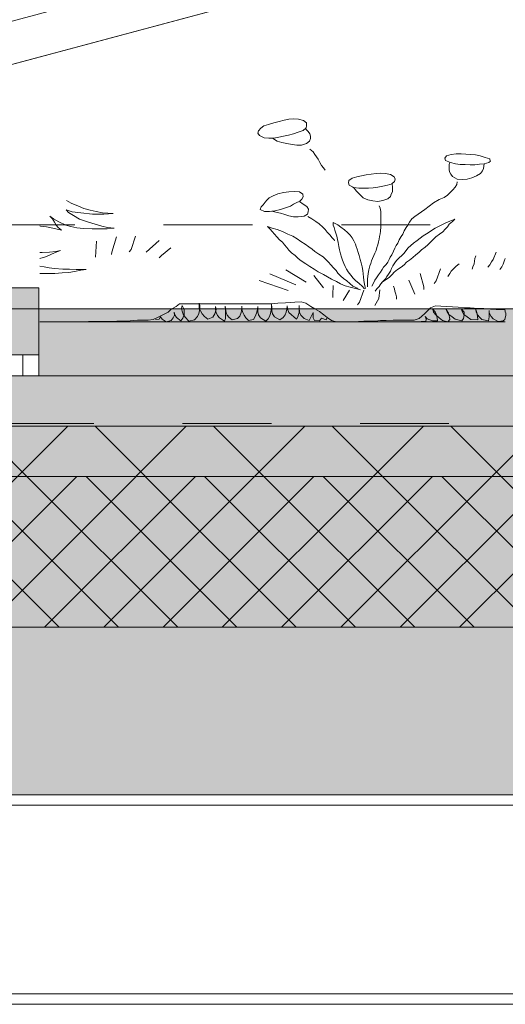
# Model space of a CAD drawing. Header units: millimetres. Extents: x -10538 to 13100, y -15694 to 32605.
# Tile 173 of 203: x -144 to 435, y 29770 to 30945. Entities that reach past the tile are written whole.
import ezdxf

# ---------------------------------------------------------------- set-up
doc = ezdxf.new("R2010")
doc.units = ezdxf.units.MM
doc.header["$LTSCALE"] = 100
doc.linetypes.add('[LS] Type-1', pattern=[2.12, 1.06, -1.06])
doc.linetypes.add('VW-01 Short Dashed', pattern=[2.116125, 1.058062, -1.058062])
doc.layers.get('0').update_dxf_attribs({"lineweight": 5})
for name, color, linetype, lineweight in [('5', 7, 'Continuous', 18), ('Geen', 7, 'Continuous', 9), ('none', 7, 'Continuous', 13)]:
    doc.layers.add(name, color=color, linetype=linetype, lineweight=lineweight)

# ---------------------------------------------------------------- blocks, each defined once
blk = doc.blocks.new('Groep-8')
at = {"layer": '5', "color": 8, "lineweight": 5, "true_color": 0x777777, "transparency": 33554687, "flags": 128}
for points in [[(-1209.1, 199.4), (-50, 510), (-37.1, 461.7), (-1196.2, 151.1)], [(-37.1, 461.7), (37.1, 461.7), (1100, 176.9), (1100, -75.5), (-1100, -75.5), (-1100, 176.9)]]:
    blk.add_lwpolyline(points, close=True, dxfattribs=at)
blk = doc.blocks.new('pv paneel opzet')
at = {"layer": '5', "color": 8, "true_color": 0x777777, "transparency": 33554687}
blk.add_blockref('Groep-8', (0, 0), dxfattribs=at)
blk = doc.blocks.new('Groep-9')
at = {"layer": '5', "color": 7, "transparency": 33554687}
blk.add_blockref('pv paneel opzet', (800, 30675.5), dxfattribs=at)
blk = doc.blocks.new('Groep-14')
at = {"layer": '5', "color": 73, "linetype": 'Continuous', "lineweight": 18, "true_color": 0x9faa7d}
for p, q in [((-52.6, 30680.6), (-53.9, 30661.5)), ((22, 30681.5), (6.6, 30667.5)), ((173.2, 30646.6), (197.5, 30631.7)), ((141.6, 30633.8), (176.1, 30621.6)), ((154, 30641.5), (185.1, 30628.7)), ((206.5, 30639.6), (218, 30625.1)), ((320.1, 30634.1), (327.1, 30617.6)), ((249.3, 30622.1), (241.7, 30610)), ((435, 30584.3), (-120.3, 30584.3))]:
    blk.add_line(p, q, dxfattribs=at)
at = {"layer": '5', "color": 73, "linetype": 'Continuous', "lineweight": 18, "true_color": 0x9faa7d, "flags": 128}
for points in [[(198.2, 30818.5), (198, 30818.5), (198, 30818.3), (197.4, 30815.8), (194, 30812.9), (188.1, 30810.7), (182.2, 30808.7), (176.3, 30807), (170.6, 30805.9), (164.9, 30804.8), (159, 30803.7), (153.1, 30803.4), (147.5, 30804), (141.9, 30806.6), (139.7, 30809.7), (140.5, 30812.5), (143.5, 30815.4), (146.9, 30818.1), (152.5, 30819.9), (158.8, 30821.9), (165.2, 30823.6), (171.2, 30825.1), (176.9, 30826.1), (182.7, 30826.5), (188.5, 30826.1), (194.3, 30824.6), (198, 30821.8), (197.9, 30819), (198, 30818.3)], [(197, 30814.4), (199.8, 30811.6), (201.7, 30808.7), (202.5, 30805.8), (202.7, 30803), (201.4, 30800.1), (197.8, 30797.3), (192, 30795.2), (186.4, 30795.3), (180.6, 30796.2), (174.4, 30797.2), (168.6, 30798.4), (162.9, 30799.9), (158.4, 30802.7), (156.7, 30803.6)], [(201.9, 30790.5), (205.8, 30787.1), (207.8, 30784.2), (209.7, 30781.4), (211.6, 30778.4), (213.6, 30774.4), (215.9, 30771), (218.1, 30768.2), (220.2, 30765.4)], [(417.1, 30776.1), (416.7, 30778.9), (411.1, 30780.6), (405.1, 30782.4), (399.4, 30783.6), (393.8, 30784.1), (388, 30784.6), (382.4, 30784.9), (376.2, 30784.7), (370.5, 30784), (364.9, 30782.6), (362.9, 30779.8), (363.8, 30777), (369.8, 30774.7), (375.4, 30773), (381, 30772.2), (387, 30772), (392.9, 30771.7), (398.7, 30771.8), (404.3, 30772.4), (409.9, 30773), (415.5, 30774.7), (417.2, 30776.1)], [(409.9, 30773), (409.4, 30770.1), (408.8, 30767.2), (407.7, 30764.4), (405.2, 30761.4), (400.6, 30758.5), (394.9, 30756.2), (389.3, 30754.6), (383.5, 30754.4), (377.6, 30754.8), (372.1, 30757.7), (369.9, 30760.5), (368.6, 30763.3), (368.1, 30766.1), (368.1, 30768.9), (368, 30771.7), (368.5, 30774.2)], [(299.8, 30749.2), (303, 30752), (303.5, 30754.8), (302.6, 30757.5), (298, 30760.3), (292.2, 30761.4), (286.4, 30761.7), (280.8, 30761.2), (274.9, 30760.8), (269.2, 30760), (263.5, 30758.8), (257.9, 30757.6), (252.2, 30755.7), (248.5, 30752.9), (247.9, 30750.1), (248.9, 30747.3), (254.5, 30744.6), (260.2, 30743.9), (265.9, 30743.7), (271.8, 30744), (277.5, 30744.4), (283.1, 30745), (288.8, 30746.3), (294.4, 30747.4), (300, 30749.2)], [(300.1, 30748.5), (300.4, 30745.5), (300.5, 30742.5), (300.4, 30739.7), (299, 30736.8), (298.1, 30733.9), (294.9, 30731.1), (289, 30729), (283.1, 30728.1), (276.9, 30728.6), (271.2, 30730.1), (265.6, 30732.3), (262.8, 30735.1), (259.9, 30737.9), (257, 30740.7), (255.1, 30743.4), (253.2, 30744.9)], [(377.7, 30751.3), (377.3, 30748.1), (375.2, 30745.1), (372.2, 30741.9), (369.4, 30738.8), (366.1, 30735.6), (362, 30732.8), (356.2, 30730.2), (349.2, 30726.3), (344, 30722.5), (338.8, 30718.6), (335, 30715.8), (331.1, 30712.9), (327, 30710), (323.6, 30707.3), (320.8, 30703.4), (318.6, 30699.9), (316.7, 30697), (314.4, 30693.1), (312.6, 30689.2), (310.9, 30686.1), (308.5, 30682.1), (306.6, 30678.4), (304.9, 30675.3), (303.2, 30672.3), (301.5, 30668.6), (299.5, 30664.5), (297.8, 30661.5), (296.3, 30658.7), (294.8, 30655.7), (292.8, 30652.7), (289.9, 30649.5), (288.3, 30646.7), (286.2, 30643.7), (283.8, 30640.4), (281.2, 30636.9), (279.5, 30634), (277.6, 30630.4), (275.7, 30627.1)], [(190, 30728.3), (192.3, 30730.9), (193.9, 30733.7), (193.6, 30736.6), (189.4, 30739.6), (183.5, 30740.1), (176.8, 30739.7), (170.6, 30738.9), (163.8, 30737.1), (158.2, 30734.7), (153.5, 30732.3), (150.7, 30729.7), (148.6, 30727), (146.1, 30724.2), (144, 30721.5), (142.7, 30718.6), (147.7, 30716.1), (153.6, 30715.9), (160.1, 30716.7), (167, 30718.3), (172.9, 30720.4), (178.6, 30722.5), (182.3, 30724.9), (187.3, 30727.1), (189.5, 30728.1)], [(-88.4, 30729.1), (-82.9, 30726), (-74.2, 30722.3), (-67.7, 30719.6), (-60.1, 30717.5), (-53.1, 30715.9), (-45.5, 30714.6), (-39, 30714.1), (-32.5, 30713.6), (-43.8, 30713), (-57.3, 30713), (-71.4, 30714.3), (-81.7, 30715.6), (-88.8, 30718.2), (-86, 30715), (-80, 30711.1), (-73, 30707.1), (-62.1, 30703.4), (-54, 30701), (-46.4, 30698.7), (-39.3, 30697.1), (-31.7, 30696), (-39.8, 30695.5), (-47.4, 30695.5), (-57.7, 30695.4), (-68, 30695.9), (-76.1, 30696.7), (-83.1, 30698), (-89.1, 30699.9), (-97.3, 30703.6), (-103.8, 30707.3), (-108.2, 30710.5), (-104.9, 30707.5), (-102.7, 30703.5), (-100.5, 30699.8), (-98.3, 30696.9), (-94.4, 30693.7), (-102.6, 30695.6), (-112.3, 30697.7), (-119.4, 30698.7), (-120.3, 30698.9)], [(189.5, 30728.1), (193.8, 30725), (198.2, 30722), (200.3, 30718.9), (200, 30715.8), (198.9, 30713), (195.2, 30710.4), (187.9, 30709.6), (182.2, 30709.7), (176.8, 30710.9), (171.9, 30712.6), (166.7, 30714.2), (161.4, 30715.2), (156.7, 30716.3)], [(284.6, 30723), (285.9, 30719.9), (286.4, 30715.9), (286.4, 30712.9), (286.4, 30709.5), (286.4, 30705.2), (286.4, 30700.7), (286.4, 30697.9), (286.2, 30692.7), (285.6, 30689.5), (285, 30686.4), (284.5, 30683), (283.7, 30679.9), (282.9, 30676.3), (281.9, 30673.1), (280.9, 30669.7), (279.5, 30666.4), (278.1, 30663.4), (276.7, 30660.1), (275.5, 30657.1), (274.5, 30654.2), (273.6, 30651.1), (272.2, 30646.5), (271.4, 30642), (270.9, 30638.5), (270.6, 30635.6), (270.6, 30632.2), (270.6, 30629.3), (270.6, 30626.3)], [(199.4, 30710), (204.1, 30707.2), (209, 30704.3), (212.9, 30701.5), (217.3, 30697.5), (220.2, 30694.6), (222.7, 30691.3), (225.9, 30687.8), (228.2, 30684.9), (230.7, 30682.1), (231.4, 30681.1)], [(268.1, 30624.2), (267.3, 30627.4), (266.8, 30631.4), (266.4, 30634.3), (266, 30637.8), (265.4, 30641.5), (264.9, 30645.8), (264.1, 30650), (263, 30654.7), (261.8, 30658.8), (260.7, 30663.5), (259.5, 30667.3), (258.3, 30671.1), (257.2, 30674.1), (256.3, 30677.2), (254.2, 30681.1), (252.2, 30684.5), (249.9, 30687.9), (246.8, 30691), (243.2, 30694.1), (238.9, 30697.2), (235.2, 30700.1), (229.8, 30703.1), (229.8, 30699.9), (230.7, 30697), (231.8, 30693.6), (233, 30690), (233.9, 30686.5), (234.8, 30682.5), (235.7, 30678.9), (236.4, 30674.4), (237.3, 30670.2), (238.4, 30665.7), (239.5, 30661.7), (240.8, 30657.8), (242.2, 30654), (243.9, 30650.6), (245.5, 30647.3), (247.6, 30643.9), (250.7, 30640.2), (253.4, 30636.6), (256.3, 30633.7), (260.7, 30630.1), (264.1, 30626.9), (267.2, 30623.9)], [(279.6, 30620.8), (281.7, 30623.8), (284.4, 30626.7), (286.7, 30629.9), (289.2, 30632.8), (292.2, 30635.7), (293.8, 30638.5), (295.8, 30641.4), (297.9, 30644.9), (299.2, 30647.9), (301, 30651.2), (303.1, 30654.7), (305.4, 30657.5), (308.3, 30660.6), (311.4, 30663.7), (314.3, 30666.5), (316.5, 30669.3), (319.2, 30672.6), (322.3, 30675.5), (325.6, 30678.4), (329.8, 30681.5), (333.3, 30684.3), (336.9, 30687.2), (342.9, 30690.7), (346.9, 30693.4), (351.2, 30696.3), (357, 30699), (363.2, 30702.1), (368.8, 30704.7), (374.8, 30706.9), (371.9, 30704), (368.2, 30700.9), (365.9, 30697.8), (363.2, 30694.9), (360.3, 30691.9), (356.5, 30688.9), (352, 30685.7), (348.7, 30682.3), (345.5, 30679.2), (342.5, 30676.4), (339.5, 30673.6), (335.1, 30670.4), (332, 30667.3), (328.4, 30664.2), (324.6, 30661.3), (320.6, 30658.1), (317.3, 30655.4), (314.5, 30652.6), (310.9, 30649.6), (306.3, 30646.8), (302.6, 30643.7), (299.9, 30640.8), (296.8, 30637.8), (292.8, 30635), (288.5, 30632), (285.9, 30629.1)], [(259.4, 30624.3), (253.1, 30627), (249.6, 30630.2), (246, 30633.2), (242.1, 30636.1), (238.7, 30638.9), (235.4, 30642.4), (233.1, 30645.6), (230.2, 30649), (227, 30652.3), (224.1, 30655.4), (220.8, 30658.6), (217.6, 30661.8), (212.7, 30665), (207.7, 30668.3), (204.5, 30671.2), (200.8, 30674), (196.1, 30677.1), (191, 30680.4), (186.7, 30683.5), (181.5, 30686.7), (175.8, 30689), (169.4, 30692.2), (162.9, 30694.5), (157, 30696.2), (151.4, 30698), (154.4, 30695), (157.1, 30692.1), (159.7, 30689.1), (162.6, 30685.7), (165.8, 30682.3), (169.3, 30679.4), (171.7, 30676.4), (174.4, 30672.9), (176.9, 30670), (180.1, 30666.6), (184.2, 30663.5), (187.9, 30660.1), (191.7, 30657.1), (197.2, 30653.5), (202, 30650.4), (207, 30647.2), (211.8, 30644.1), (218, 30641), (222.9, 30638.1), (227.7, 30635.2), (233.6, 30632.6), (238.5, 30629.8), (244.1, 30627.4), (250.1, 30625.8), (256.3, 30624.1), (262.1, 30622.5)], [(-28.8, 30685.9), (-34.3, 30667.7), (-34.6, 30664.7)], [(-5.9, 30686.7), (-11.4, 30670.9), (-13.7, 30668.1)], [(-120.3, 30667.3), (-117.5, 30667.1), (-108.6, 30667.5), (-101, 30668.4), (-95.4, 30669.4), (-101.8, 30667), (-107.7, 30664.3), (-113.3, 30662), (-120.3, 30660)], [(36.1, 30672.8), (24.9, 30663.7), (22, 30660.7)], [(424.2, 30667.4), (420.3, 30658.9), (418.5, 30655.9), (416.4, 30652.5), (414.3, 30649.6)], [(399.8, 30663.3), (398.7, 30659.9), (398.2, 30656.8), (397.7, 30653.7), (396.3, 30650.2), (395.5, 30647.2)], [(435, 30659.8), (433.5, 30656.9), (432.4, 30653.3), (430.8, 30650.1), (428.6, 30646.9)], [(-120.3, 30651), (-115, 30649.9), (-108.9, 30648.8), (-102.5, 30648.1), (-92.7, 30647.4), (-84.9, 30647.1), (-77, 30647), (-70.9, 30646.8), (-65, 30647), (-71.1, 30646), (-79, 30644.5), (-85.4, 30643.3), (-93.7, 30642.9), (-102.3, 30642.2), (-109.9, 30642.1), (-117.5, 30642.1), (-120.3, 30642.1)], [(357.7, 30647.8), (352.5, 30633.4), (350.2, 30630.2)], [(380.1, 30653.8), (376.2, 30650.7), (373.1, 30647.8), (370.5, 30644.8), (368.9, 30642), (366.6, 30638.6)], [(333.6, 30642.2), (338, 30626), (338, 30622.8)], [(229.6, 30627.9), (229.4, 30616.5), (229.2, 30613.5)], [(266.3, 30622.3), (261, 30607.9), (258.7, 30604.7)], [(285.3, 30622.4), (284.3, 30612.1), (280.9, 30606.7), (279.3, 30603.8)], [(301.6, 30626.8), (303, 30623.8), (303.4, 30620.9), (304.4, 30617.3), (305.4, 30614.4), (305.2, 30611.4)], [(435, 30599), (430.3, 30599), (424, 30599.3), (417.5, 30599.6), (409.4, 30600.2), (402.6, 30600.5), (392.9, 30600.9), (386.4, 30601), (378.6, 30601.8), (372, 30602.2), (364.5, 30602.7), (358, 30602.9), (351.7, 30603.6), (345.9, 30601.1), (342, 30597.4), (338.6, 30593.9), (335.5, 30591), (332.4, 30588.2), (326.1, 30586.5), (318.8, 30586.2), (307.6, 30586.2), (301.1, 30586.2), (293, 30586.1), (286.2, 30585.9), (279.7, 30585.3), (271.8, 30585.3), (266.1, 30585.1), (259.8, 30584.7), (253, 30584.4), (246.2, 30584.4), (240, 30584.3), (233.5, 30584.4), (227.7, 30585.9), (222.5, 30589.5), (218.6, 30592.8), (213.4, 30596.9), (207.9, 30600), (202.9, 30602.8), (197.2, 30606.7), (191.4, 30608.2), (184.1, 30607.7), (172.9, 30607.2), (163.8, 30606.5), (156.7, 30605.9), (148.4, 30605.9), (140, 30605.8), (133.5, 30605.8), (124.9, 30605.8), (114.7, 30605.8), (105, 30605.9), (97, 30605.9), (87, 30605.9), (76.6, 30605.9), (68.5, 30605.9), (62.2, 30605.9), (52.6, 30605.9), (46.3, 30605.9), (42.4, 30602.7), (36.1, 30599), (32.7, 30596.1), (27.5, 30593.2), (21, 30590), (15, 30587), (9, 30586.4), (3.3, 30586.4), (-3.5, 30586.2), (-12.4, 30585.7), (-21.3, 30585.3), (-28.3, 30585), (-34.8, 30584.8), (-40.6, 30584.8), (-46.6, 30584.8), (-55.2, 30584.8), (-62, 30584.7), (-68.8, 30584.3)], [(222.5, 30589.5), (221.5, 30586.7), (215.7, 30588.8), (213.3, 30585.4), (207.5, 30586.1), (205.9, 30589.2), (205.9, 30592.2), (205.9, 30595.5), (204.4, 30592.3), (202.8, 30589.1), (201, 30586.1), (195.1, 30588.5), (191.2, 30592.3), (189.3, 30596.9), (189.1, 30600.3), (189.3, 30603.7), (189.3, 30600.4), (189.4, 30596.9), (188.5, 30593.1), (187.5, 30590.3), (186, 30587.4), (177, 30595.7), (175.4, 30600), (174.9, 30603.3), (174.6, 30599.6), (173.8, 30596.1), (172.3, 30592.7), (169.9, 30589.7), (165.9, 30586.9), (159.9, 30590.4), (157.5, 30593.8), (156.7, 30597.7), (156.5, 30601.7), (156.3, 30605), (156.2, 30601.7), (155.7, 30598.4), (154.9, 30594.5), (153.8, 30590.7), (152.2, 30587.9), (149.2, 30585), (143, 30589), (140.5, 30592.8), (139.9, 30596.5), (139.9, 30599.3), (139.7, 30602.7), (139.4, 30599.2), (138.4, 30594.8), (136.8, 30590.7), (134.6, 30587.3), (128.9, 30586), (125.7, 30589.3), (123.4, 30592.3), (122, 30595.4), (120.9, 30599.7), (120.7, 30603), (120.7, 30600.2), (120, 30595.6), (118.3, 30591.2), (115.7, 30588.2), (109.2, 30586.6), (105.7, 30589.4), (103.4, 30592.3), (102.1, 30595.4), (101.2, 30600.3), (101, 30603.1), (101.2, 30598.7), (101.3, 30595.6), (101.3, 30592.4), (101.2, 30588.2), (99.9, 30585.3), (94.1, 30589), (91.8, 30591.9), (90.2, 30595.4), (89.5, 30598.7), (89.5, 30602.6), (90, 30599.2), (88.4, 30594.1), (86, 30589.9), (80.3, 30587.6), (76.3, 30590.9), (73.6, 30593.9), (71.3, 30597.5), (70, 30600.5), (69.9, 30603.6), (69.9, 30606.8), (70.8, 30604), (70.8, 30600.9), (70.3, 30598), (69.4, 30594.3), (67.8, 30590.8), (64.4, 30586.6), (57.6, 30585.3), (53.1, 30590), (50.8, 30593.5), (49.4, 30597.3), (48.9, 30600.3), (49.4, 30603.9), (52, 30599.2), (52, 30596.3), (51.8, 30593), (50.3, 30588.8), (47.9, 30585.7), (42.8, 30589.6), (40.8, 30592.9), (40.2, 30596.1), (40.3, 30592.3), (38.9, 30589), (36.3, 30586.1), (30.7, 30584.3), (25.6, 30587.7), (23.7, 30590.4), (22.1, 30587.5), (17.6, 30587.3)], [(435, 30589.3), (434.6, 30587.2), (432.5, 30585.4), (426.6, 30584.9), (420.5, 30587.9), (418.2, 30590.7), (415.8, 30595.3), (415.6, 30598.1), (415.8, 30594.4), (415.8, 30590.5), (415, 30585.6), (407.1, 30587), (404.1, 30590), (401.8, 30592.9), (400.3, 30596), (399.8, 30599.1), (400.9, 30595.6), (402, 30591.1), (402.3, 30586.6), (393.7, 30587.3), (389.6, 30590.2), (385.5, 30593.3), (383.4, 30596.6), (382.8, 30599.7), (385.8, 30595.9), (386, 30592.9), (385.2, 30588.4), (383, 30585.4), (375.2, 30587.7), (371.4, 30590.5), (367.8, 30593.3), (365.5, 30596.3), (364.4, 30599.1), (367.3, 30594.8), (368.5, 30589.9), (368.7, 30587.1), (366.4, 30584.4), (359.9, 30586), (356.2, 30589.3), (352.4, 30592.3), (349.5, 30595.8), (348.6, 30599.4), (351.2, 30596.5), (352.4, 30593.6), (353.9, 30589.1), (354.1, 30585.5), (348.2, 30585.5), (341.8, 30587.9), (339.2, 30590.7), (340.7, 30587.7), (340.1, 30584.9), (334.5, 30584.6)], [(435, 30596.1), (434.8, 30596.5), (434.3, 30599.7), (435, 30596.8)], [(435, 30596.8), (435.4, 30595), (435.4, 30592), (435, 30589.3)]]:
    blk.add_lwpolyline(points, dxfattribs=at)
blk = doc.blocks.new('Groep-15')
at = {"layer": '5', "color": 73, "true_color": 0x9faa7d}
blk.add_blockref('Groep-14', (0, 0), dxfattribs=at)
blk = doc.blocks.new('Groep-16')
at = {"layer": '5', "color": 73, "true_color": 0x9faa7d, "transparency": 33554687}
blk.add_blockref('Groep-15', (0, 0), dxfattribs=at)
blk = doc.blocks.new('Groep-17')
at = {"layer": '5', "color": 73, "true_color": 0x9faa7d, "transparency": 33554687}
blk.add_blockref('Groep-16', (0, 0), dxfattribs=at)
blk = doc.blocks.new('Groep-18')
at = {"layer": '5', "color": 73, "true_color": 0x9faa7d, "transparency": 33554687}
blk.add_blockref('Groep-17', (0, 0), dxfattribs=at)
blk = doc.blocks.new('Groep-43')
at = {"layer": 'Geen', "linetype": 'Continuous', "lineweight": 0, "true_color": 0xccbf7a, "transparency": 33554595}
blk.add_hatch(color=43, dxfattribs=at).paths.add_polyline_path([(-121.5, 30600), (9692.7, 30600), (9692.7, 30520), (-121.5, 30520)])
at = {"layer": 'Geen', "linetype": 'Continuous', "lineweight": 0, "true_color": 0x2bffff, "transparency": 33554687}
blk.add_hatch(color=4, dxfattribs=at).paths.add_polyline_path([(-630.7, 30520), (10192.7, 30520), (10192.7, 30460), (-630.7, 30460)])
at = {"layer": 'Geen', "color": 7, "linetype": 'Continuous', "lineweight": 9, "transparency": 33554687, "flags": 128}
for points in [[(-121.5, 30600), (9692.7, 30600), (9692.7, 30520), (-121.5, 30520)], [(-630.7, 30520), (10192.7, 30520), (10192.7, 30460), (-630.7, 30460)]]:
    blk.add_lwpolyline(points, close=True, dxfattribs=at)
blk = doc.blocks.new('Groep-68')
at = {"layer": '5', "lineweight": 5, "transparency": 33554687, "flags": 128}
for points in [[(-586, 30545), (-522.1, 30545), (-522.1, 30520), (-586, 30520)], [(-204.3, 30545), (-140.4, 30545), (-140.4, 30520), (-204.3, 30520)]]:
    blk.add_lwpolyline(points, close=True, dxfattribs=at)
blk = doc.blocks.new('Groep-69')
at = {"layer": 'Geen', "linetype": 'Continuous', "lineweight": 0, "true_color": 0xcccccc, "transparency": 33554687}
blk.add_hatch(color=254, dxfattribs=at).paths.add_polyline_path([(-621.5, 30625), (-121.5, 30625), (-121.5, 30545), (-621.5, 30545)])
at = {"layer": 'Geen', "color": 7, "linetype": 'Continuous', "lineweight": 9, "transparency": 33554687, "flags": 128}
blk.add_lwpolyline([(-621.5, 30625), (-121.5, 30625), (-121.5, 30545), (-621.5, 30545)], close=True, dxfattribs=at)
at = {"color": 7, "transparency": 33554687}
blk.add_blockref('Groep-68', (0, 0), dxfattribs=at)
blk = doc.blocks.new('Groep-92')
at = {"layer": 'Geen', "linetype": 'Continuous', "lineweight": 0, "true_color": 0xe6ffe6, "transparency": 33554687}
blk.add_hatch(color=7, dxfattribs=at).paths.add_polyline_path([(-675.7, 30400), (10246.9, 30400), (10246.9, 30220), (-675.7, 30220)])
at = {"layer": 'Geen', "linetype": 'Continuous', "lineweight": 5, "true_color": 0x777777, "transparency": 33554687}
h = blk.add_hatch(dxfattribs=at)
h.set_pattern_fill('#isolatie', color=8, style=0, pattern_type=2)
h.set_pattern_definition([(45, (2.866, 2.646), (-35.35534, 35.35534), []), (135, (-5.733, 5.733), (-35.35534, -35.35534), [])])
h.paths.add_polyline_path([(-675.7, 30400), (10246.9, 30400), (10246.9, 30220), (-675.7, 30220)])
at = {"layer": 'Geen', "linetype": 'Continuous', "lineweight": 0, "true_color": 0xcccccc, "transparency": 33554687}
blk.add_hatch(color=254, dxfattribs=at).paths.add_polyline_path([(-798.9, 30220), (10370, 30220), (10370, 30020), (-798.9, 30020)])
at = {"layer": 'none', "linetype": 'Continuous', "lineweight": 0, "true_color": 0xeeeeee, "transparency": 33554687}
blk.add_hatch(color=7, dxfattribs=at).paths.add_polyline_path([(-675.7, 30460), (10246.9, 30460), (10246.9, 30400), (-675.7, 30400)])
at = {"layer": 'none', "linetype": 'Continuous', "lineweight": 5, "true_color": 0x555555, "transparency": 33554687}
h = blk.add_hatch(dxfattribs=at)
h.set_pattern_fill('Isolatie1-1', color=251, style=0, pattern_type=2)
h.set_pattern_definition([(45, (1.43, 1.32), (-70.71068, 70.71068), [])])
h.paths.add_polyline_path([(-675.7, 30460), (10246.9, 30460), (10246.9, 30400), (-675.7, 30400)])
at = {"layer": 'none', "linetype": 'Continuous', "lineweight": 5, "true_color": 0x777777, "transparency": 33554687}
h = blk.add_hatch(dxfattribs=at)
h.set_pattern_fill('Isolatie1', color=8, style=0, pattern_type=2)
h.set_pattern_definition([(135, (-2.87, 2.87), (-70.71068, -70.71068), [])])
h.paths.add_polyline_path([(-675.7, 30460), (10246.9, 30460), (10246.9, 30400), (-675.7, 30400)])
at = {"color": 5, "linetype": 'VW-01 Short Dashed', "lineweight": 5, "true_color": 0x0000ff, "transparency": 33554687, "flags": 128}
blk.add_lwpolyline([(4599.8, 30463), (-666.4, 30463), (-666.4, 30683), (-925.9, 30683), (-925.9, 30604.4)], dxfattribs=at)
at = {"layer": '5', "color": 22, "linetype": '[LS] Type-1', "lineweight": 5, "true_color": 0xdd1d1d, "transparency": 33554687}
blk.add_line((-7816.5, 30700), (13100, 30700), dxfattribs=at)
at = {"layer": 'Geen', "color": 7, "linetype": 'Continuous', "lineweight": 9, "transparency": 33554687, "flags": 128}
for points in [[(-675.7, 30400), (10246.9, 30400), (10246.9, 30220), (-675.7, 30220)], [(-798.9, 30220), (10370, 30220), (10370, 30020), (-798.9, 30020)], [(-675.7, 30020), (10240, 30020), (10240, 29770), (-675.7, 29770)], [(-651.9, 30007.5), (10240, 30007.5), (10240, 29782.5), (-651.9, 29782.5)]]:
    blk.add_lwpolyline(points, close=True, dxfattribs=at)
at = {"layer": 'none', "color": 7, "linetype": 'Continuous', "lineweight": 9, "transparency": 33554687, "flags": 128}
blk.add_lwpolyline([(-675.7, 30460), (10246.9, 30460), (10246.9, 30400), (-675.7, 30400)], close=True, dxfattribs=at)
at = {"color": 7, "transparency": 33554687}
blk.add_blockref('Groep-69', (0, 0), dxfattribs=at)
at = {"layer": '5', "color": 7, "transparency": 33554687}
for name in ['Groep-9', 'Groep-18', 'Groep-43']:
    blk.add_blockref(name, (0, 0), dxfattribs=at)

msp = doc.modelspace()

# ---------------------------------------------------------------- block references
at = {"layer": 'none', "color": 7}
msp.add_blockref('Groep-92', (0, 0), dxfattribs=at)

doc.saveas('drawing.dxf')
